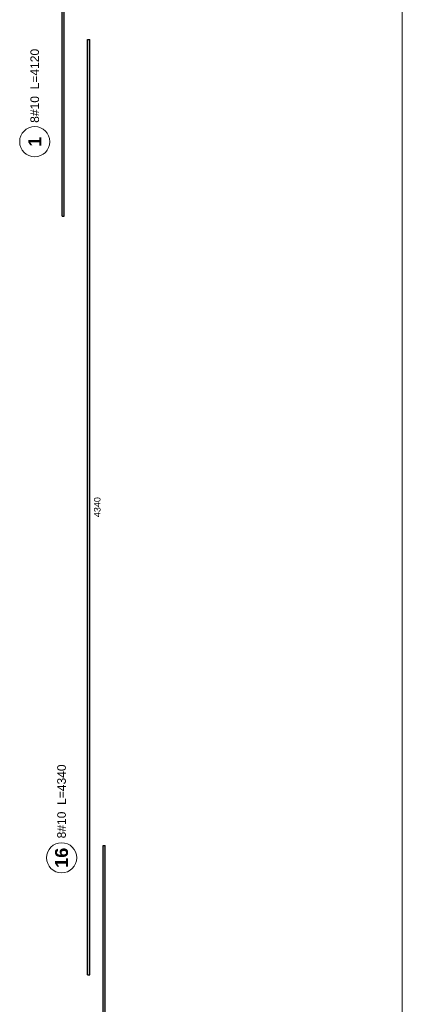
# Model space of a CAD drawing. Extents: x -1474 to 455485, y -109057 to 75879.
# Tile 14 of 22: x 417588 to 419365, y -87410 to -82840. Entities that reach past the tile are written whole.
import ezdxf

# ---------------------------------------------------------------- set-up
doc = ezdxf.new("R2010")
doc.units = 0
doc.header["$LTSCALE"] = 10
doc.header["$MEASUREMENT"] = 0
doc.layers.add('P-Opis nadproża systemowe', color=11, linetype='Continuous', lineweight=9)
doc.layers.add('RCAD_pręt wyrzucony', color=130, linetype='Continuous')
doc.styles.add('style1', font='arial.ttf')
doc.styles.add('style3', font='arialbd.ttf')

msp = doc.modelspace()

# ---------------------------------------------------------------- hatches: boundary and pattern name
at = {"layer": 'RCAD_pręt wyrzucony'}
for points in [[(417795.13162, -83752.93326), (417785.13162, -83752.93326), (417785.13162, -79635.63786), (417795.13162, -79635.63786)], [(417913.43135, -87272.93326), (417903.43135, -87272.93326), (417903.43135, -82932.73685), (417913.43135, -82932.73685)], [(417985.33068, -91012.93326), (417975.33068, -91012.93326), (417975.33068, -86672.73685), (417985.33068, -86672.73685)]]:
    msp.add_hatch(color=4, dxfattribs=at).paths.add_polyline_path(points, flags=0)

# ---------------------------------------------------------------- linework, layer by layer
at = {"layer": 'P-Opis nadproża systemowe'}
msp.add_lwpolyline([(419364.62404, -79542.93326), (419364.62404, -91012.93326)], dxfattribs=at)
at = {"layer": 'RCAD_pręt wyrzucony', "color": 4}
for p, q in [((417785.13162, -83752.93326), (417785.13162, -79635.63786)), ((417795.13162, -83752.93326), (417795.13162, -79635.63786)), ((417903.43135, -87272.93326), (417903.43135, -82932.73685)), ((417903.43135, -82932.73685), (417913.43135, -82932.73685)), ((417913.43135, -87272.93326), (417913.43135, -82932.73685)), ((417785.13162, -83752.93326), (417795.13162, -83752.93326)), ((417975.33068, -91012.93326), (417975.33068, -86672.73685)), ((417975.33068, -86672.73685), (417985.33068, -86672.73685)), ((417985.33068, -91012.93326), (417985.33068, -86672.73685)), ((417903.43135, -87272.93326), (417913.43135, -87272.93326))]:
    msp.add_line(p, q, dxfattribs=at)
at = {"layer": 'RCAD_pręt wyrzucony', "color": 8, "lineweight": 0}
for centre in [(417657.97612, -83406.46453), (417782.55909, -86730.3049)]:
    msp.add_circle(centre, 70, dxfattribs=at)

# ---------------------------------------------------------------- texts
at = {"layer": 'RCAD_pręt wyrzucony', "color": 2, "char_height": 40, "rotation": 90, "style": 'style1'}
for s, insert, attachment_point in [('8#10  L=4120', (417657.97612, -83147.24215), 5), ('8#10  L=4340', (417782.55909, -86640.3049), 4)]:
    msp.add_mtext(s, dxfattribs=dict(at, insert=insert, attachment_point=attachment_point))
at = {"layer": 'RCAD_pręt wyrzucony', "color": 1, "attachment_point": 5, "rotation": 90}
for s, insert, char_height, style in [('1', (417657.97612, -83406.46453), 60, 'style3'), ('4340', (417948.43135, -85102.83506), 30, 'style1'), ('16', (417782.55909, -86730.3049), 60, 'style3')]:
    msp.add_mtext(s, dxfattribs=dict(at, insert=insert, char_height=char_height, style=style))

doc.saveas('drawing.dxf')
